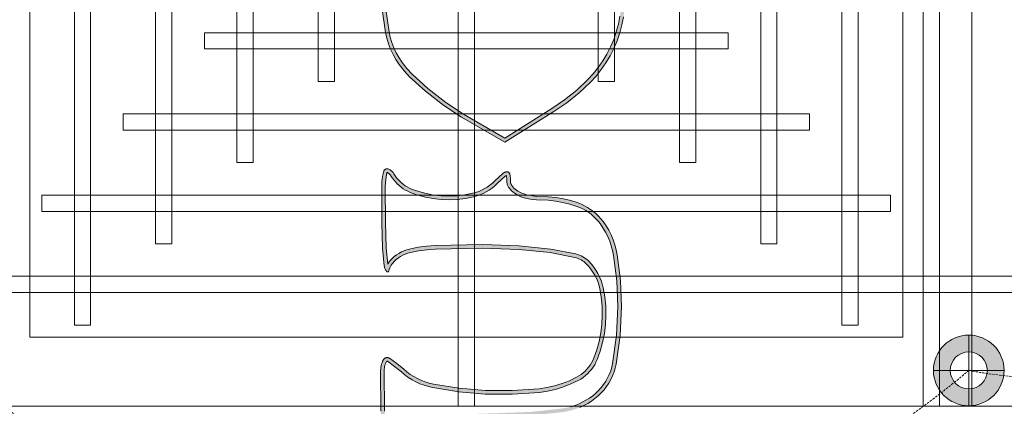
# Model space of a CAD drawing. Header units: millimetres. Extents: x -750 to 72845, y -24282 to 18874.
# Tile 17 of 154: x 3373 to 4456, y 7217 to 7643. Entities that reach past the tile are written whole.
import ezdxf
from ezdxf.enums import TextEntityAlignment as Align

# ---------------------------------------------------------------- set-up
doc = ezdxf.new("R2010")
doc.units = ezdxf.units.MM
doc.header["$MEASUREMENT"] = 0
doc.linetypes.add('DASHED', pattern=[19.05, 12.7, -6.35])
doc.linetypes.add('HIDDENX2', pattern=[0.75, 0.5, -0.25])
doc.layers.get('0').update_dxf_attribs({"lineweight": 5})
for name, color, linetype, lineweight in [('E Celing Lighting', 5, 'DASHED', 5), ('IRISH HOUSE_FF46_HYD AIRPORT_HVAC DUCTING LAYOUT 3$0$Ceiling', 14, 'Continuous', 9), ('Lighting (Ceiling)', 160, 'Continuous', 15), ('M-MEP-ELLG-CABLE', 146, 'HIDDENX2', 20), ('M-MEP-ELPR-EQUIP', 6, 'Continuous', 20)]:
    doc.layers.add(name, color=color, linetype=linetype, lineweight=lineweight)
doc.layers.add('IRISH HOUSE_FF46_HYD AIRPORT_HVAC DUCTING LAYOUT 3$0$RCP LAYOUT', color=8, linetype='Continuous')
doc.styles.get("Standard").update_dxf_attribs({"font": 'romans.shx'})

# ---------------------------------------------------------------- blocks, each defined once
blk = doc.blocks.new('cl')
at = {"layer": 'Lighting (Ceiling)'}
h = blk.add_hatch(color=0, dxfattribs=at)
h.dxf.hatch_style = 1
h.paths.add_polyline_path([(1.533, 0.03, 1), (-1.533, 0.03, 1)])
h.paths.add_polyline_path([(-0.806, 0.03, -1), (0.806, 0.03, -1)], flags=16)
at = {"layer": 'Lighting (Ceiling)', "color": 0}
for p, q in [((0, 1.562), (0, -1.503)), ((-1.533, 0.03), (1.533, 0.03))]:
    blk.add_line(p, q, dxfattribs=at)
for radius in [1.533, 0.806]:
    blk.add_circle((0, 0.03), radius, dxfattribs=at)
at = {"color": 0}
blk.add_attdef('NAME', text='', height=5, dxfattribs=at).set_placement((0.838, 2.713), align=Align.MIDDLE_CENTER)
blk = doc.blocks.new('kuaryfjeh')
at = {"ltscale": 0.25}
h = blk.add_hatch(color=1, dxfattribs=at)
h.dxf.hatch_style = 1
h.paths.add_polyline_path([(63.599, -15.074), (63.908, -14.944), (64.204, -14.794), (64.49, -14.623), (64.763, -14.434), (65.023, -14.226), (65.268, -14.001), (65.706, -13.536), (66.106, -13.037), (66.469, -12.507), (67.698, -10.546), (66.697, -8.834), (66.217, -8.097), (65.635, -7.35), (65.042, -6.698), (64.806, -6.479), (64.552, -6.281), (64.358, -6.154), (64.155, -6.041), (63.945, -5.943), (63.729, -5.859), (63.507, -5.791), (63.281, -5.74), (62.335, -5.603), (61.379, -5.553), (61.048, -5.556), (60.716, -5.553), (59.76, -5.603), (58.814, -5.74), (58.589, -5.791), (58.367, -5.859), (58.15, -5.943), (57.94, -6.041), (57.737, -6.154), (57.543, -6.281), (57.289, -6.479), (57.053, -6.698), (56.46, -7.35), (55.878, -8.097), (55.398, -8.834), (54.397, -10.546), (55.627, -12.507), (55.989, -13.037), (56.389, -13.536), (56.827, -14.001), (57.072, -14.226), (57.332, -14.434), (57.606, -14.623), (57.891, -14.794), (58.188, -14.944), (58.496, -15.074), (58.813, -15.184), (59.136, -15.271), (59.464, -15.336), (59.796, -15.379), (60.417, -15.415), (61.048, -15.406), (61.678, -15.415), (62.3, -15.379), (62.631, -15.336), (62.96, -15.271), (63.283, -15.184)], flags=16)
h.paths.add_polyline_path([(61.681, -15.565), (62.314, -15.529), (62.656, -15.484), (62.994, -15.417), (63.327, -15.327), (63.653, -15.215), (63.971, -15.08), (64.277, -14.925), (64.571, -14.75), (64.853, -14.554), (65.121, -14.34), (65.374, -14.108), (65.819, -13.634), (66.227, -13.127), (66.594, -12.589), (67.874, -10.549), (66.825, -8.756), (66.34, -8.01), (65.75, -7.253), (65.149, -6.592), (64.904, -6.364), (64.639, -6.159), (64.436, -6.026), (64.224, -5.907), (64.004, -5.804), (63.777, -5.717), (63.545, -5.646), (63.309, -5.592), (62.35, -5.453), (61.382, -5.403), (61.048, -5.406), (60.713, -5.403), (59.745, -5.453), (58.786, -5.592), (58.55, -5.646), (58.318, -5.717), (58.091, -5.804), (57.872, -5.907), (57.659, -6.026), (57.456, -6.159), (57.192, -6.364), (56.946, -6.592), (56.345, -7.253), (55.756, -8.01), (55.271, -8.756), (54.221, -10.549), (55.501, -12.589), (55.868, -13.127), (56.276, -13.634), (56.722, -14.108), (56.974, -14.34), (57.242, -14.554), (57.524, -14.75), (57.819, -14.925), (58.124, -15.08), (58.442, -15.215), (58.768, -15.327), (59.101, -15.417), (59.44, -15.484), (59.782, -15.529), (60.414, -15.565), (61.048, -15.556)])
h = blk.add_hatch(color=1, dxfattribs=at)
h.dxf.hatch_style = 1
h.paths.add_polyline_path([(72.908, -5.701), (72.938, -5.685), (72.271, -5.62), (71.2, -5.586), (69.738, -5.583), (69.527, -5.594), (69.32, -5.621), (69.125, -5.65), (69.133, -5.669), (69.142, -5.689), (69.153, -5.708), (69.165, -5.726), (69.178, -5.743), (69.193, -5.759), (69.208, -5.775), (69.224, -5.789), (69.242, -5.802), (69.264, -5.816), (69.352, -5.871), (69.439, -5.935), (69.522, -6.004), (69.601, -6.079), (69.674, -6.159), (69.742, -6.244), (69.805, -6.332), (69.861, -6.425), (69.911, -6.521), (69.955, -6.621), (70.066, -6.931), (70.153, -7.249), (70.214, -7.572), (70.25, -7.9), (70.261, -8.238), (70.247, -8.576), (70.206, -8.911), (70.14, -9.243), (70.102, -9.382), (70.054, -9.518), (69.997, -9.651), (69.932, -9.78), (69.857, -9.903), (69.775, -10.021), (69.684, -10.134), (69.59, -10.235), (69.283, -10.569), (69.278, -10.575), (69.273, -10.583), (69.268, -10.59), (69.264, -10.598), (69.261, -10.606), (69.258, -10.615), (69.305, -10.623), (69.392, -10.632), (69.515, -10.636), (69.549, -10.64), (69.583, -10.646), (69.617, -10.654), (69.65, -10.664), (69.682, -10.676), (69.714, -10.691), (69.744, -10.708), (69.773, -10.726), (69.801, -10.747), (69.828, -10.769), (69.885, -10.825), (69.938, -10.885), (69.986, -10.948), (70.03, -11.015), (70.07, -11.085), (70.12, -11.191), (70.163, -11.302), (70.198, -11.414), (70.225, -11.529), (70.253, -11.698), (70.27, -11.868), (70.286, -12.346), (70.318, -12.651), (70.37, -12.953), (70.443, -13.252), (70.536, -13.544), (70.586, -13.671), (70.644, -13.794), (70.711, -13.914), (70.784, -14.028), (70.866, -14.137), (70.954, -14.241), (71.049, -14.339), (71.15, -14.43), (71.256, -14.514), (71.427, -14.63), (71.605, -14.735), (71.789, -14.828), (71.979, -14.909), (72.174, -14.976), (72.373, -15.031), (72.574, -15.072), (73.634, -15.205), (74.7, -15.25), (75.887, -15.195), (77.065, -15.03), (77.22, -14.995), (77.373, -14.949), (77.523, -14.891), (77.668, -14.823), (77.807, -14.744), (77.941, -14.655), (78.068, -14.557), (78.187, -14.449), (78.299, -14.333), (78.408, -14.203), (78.509, -14.065), (78.601, -13.921), (78.683, -13.771), (78.755, -13.615), (78.817, -13.456), (78.868, -13.293), (78.909, -13.126), (78.939, -12.958), (79.083, -11.619), (79.134, -10.269), (79.205, -8.189), (79.236, -7.874), (79.289, -7.562), (79.364, -7.254), (79.46, -6.953), (79.51, -6.824), (79.569, -6.699), (79.637, -6.578), (79.712, -6.462), (79.796, -6.351), (79.886, -6.247), (79.983, -6.149), (80.136, -6.015), (80.299, -5.894), (80.47, -5.786), (80.65, -5.692), (80.687, -5.676), (80.678, -5.673), (80.658, -5.668), (80.008, -5.586), (79.054, -5.549), (77.366, -5.538), (77.308, -5.541), (77.252, -5.547), (77.197, -5.557), (77.143, -5.571), (77.09, -5.588), (77.038, -5.61), (76.988, -5.635), (76.985, -5.637), (76.982, -5.639), (76.98, -5.642), (76.978, -5.645), (76.976, -5.648), (76.975, -5.652), (76.974, -5.656), (76.974, -5.66), (76.974, -5.663), (76.975, -5.667), (76.977, -5.671), (76.978, -5.674), (77.189, -5.97), (77.423, -6.253), (77.538, -6.39), (77.647, -6.538), (77.745, -6.694), (77.833, -6.856), (77.91, -7.024), (77.975, -7.196), (78.029, -7.372), (78.071, -7.552), (78.245, -8.638), (78.338, -9.734), (78.347, -10.864), (78.269, -11.992), (78.22, -12.328), (78.145, -12.66), (78.046, -12.984), (77.922, -13.3), (77.774, -13.605), (77.715, -13.709), (77.648, -13.808), (77.575, -13.902), (77.495, -13.991), (77.409, -14.074), (77.318, -14.151), (77.221, -14.221), (77.12, -14.284), (77.015, -14.339), (76.906, -14.388), (76.553, -14.515), (76.191, -14.615), (75.823, -14.688), (75.451, -14.733), (75.066, -14.752), (74.681, -14.742), (74.298, -14.705), (73.918, -14.639), (73.764, -14.601), (73.614, -14.552), (73.467, -14.491), (73.325, -14.42), (73.188, -14.339), (73.058, -14.249), (72.934, -14.148), (72.818, -14.04), (72.765, -13.982), (72.716, -13.922), (72.671, -13.858), (72.631, -13.791), (72.595, -13.722), (72.564, -13.65), (72.538, -13.576), (72.517, -13.5), (72.313, -12.457), (72.174, -11.136), (72.129, -9.632), (72.164, -7.661), (72.189, -7.301), (72.238, -6.943), (72.312, -6.589), (72.344, -6.473), (72.385, -6.36), (72.434, -6.25), (72.491, -6.144), (72.555, -6.043), (72.627, -5.947), (72.676, -5.89), (72.729, -5.837), (72.785, -5.787), (72.845, -5.742)], flags=16)
h.paths.add_polyline_path([(77.387, -13.887), (77.46, -13.806), (77.527, -13.72), (77.587, -13.63), (77.642, -13.535), (77.784, -13.24), (77.904, -12.935), (78, -12.621), (78.072, -12.301), (78.12, -11.976), (78.197, -10.86), (78.188, -9.741), (78.096, -8.656), (77.924, -7.581), (77.884, -7.411), (77.833, -7.245), (77.771, -7.082), (77.699, -6.923), (77.616, -6.77), (77.523, -6.623), (77.42, -6.482), (77.308, -6.349), (77.069, -6.062), (76.853, -5.757), (76.847, -5.747), (76.842, -5.736), (76.837, -5.726), (76.833, -5.714), (76.83, -5.703), (76.827, -5.692), (76.825, -5.68), (76.824, -5.668), (76.824, -5.656), (76.825, -5.645), (76.826, -5.633), (76.828, -5.621), (76.831, -5.61), (76.835, -5.599), (76.839, -5.588), (76.844, -5.577), (76.85, -5.567), (76.856, -5.557), (76.863, -5.548), (76.871, -5.539), (76.879, -5.53), (76.888, -5.522), (76.897, -5.515), (76.907, -5.509), (76.917, -5.503), (76.976, -5.473), (77.038, -5.448), (77.101, -5.427), (77.165, -5.41), (77.231, -5.398), (77.297, -5.391), (77.363, -5.388), (79.057, -5.399), (80.02, -5.436), (80.685, -5.52), (80.716, -5.527), (80.746, -5.537), (80.776, -5.548), (80.805, -5.561), (80.834, -5.576), (80.861, -5.593), (80.887, -5.612), (80.911, -5.633), (80.915, -5.636), (80.918, -5.639), (80.921, -5.643), (80.924, -5.647), (80.926, -5.651), (80.928, -5.655), (80.93, -5.659), (80.932, -5.664), (80.933, -5.668), (80.934, -5.673), (80.935, -5.677), (80.935, -5.682), (80.935, -5.687), (80.935, -5.691), (80.934, -5.696), (80.934, -5.701), (80.932, -5.705), (80.931, -5.71), (80.929, -5.714), (80.927, -5.718), (80.925, -5.722), (80.922, -5.726), (80.92, -5.73), (80.917, -5.734), (80.913, -5.737), (80.91, -5.74), (80.906, -5.743), (80.902, -5.746), (80.898, -5.748), (80.894, -5.75), (80.89, -5.752), (80.714, -5.827), (80.545, -5.916), (80.384, -6.018), (80.23, -6.132), (80.086, -6.258), (79.996, -6.349), (79.912, -6.446), (79.835, -6.548), (79.765, -6.655), (79.703, -6.767), (79.648, -6.883), (79.601, -7.003), (79.508, -7.295), (79.436, -7.592), (79.385, -7.894), (79.354, -8.199), (79.284, -10.274), (79.233, -11.63), (79.087, -12.979), (79.056, -13.157), (79.013, -13.333), (78.958, -13.506), (78.893, -13.674), (78.817, -13.838), (78.73, -13.997), (78.633, -14.149), (78.527, -14.295), (78.411, -14.433), (78.292, -14.557), (78.164, -14.672), (78.029, -14.777), (77.886, -14.872), (77.737, -14.956), (77.582, -15.029), (77.422, -15.091), (77.259, -15.14), (77.092, -15.178), (75.901, -15.344), (74.701, -15.4), (73.622, -15.355), (72.55, -15.22), (72.338, -15.177), (72.13, -15.12), (71.925, -15.049), (71.726, -14.965), (71.533, -14.867), (71.346, -14.757), (71.168, -14.634), (71.053, -14.544), (70.945, -14.447), (70.843, -14.342), (70.748, -14.231), (70.661, -14.114), (70.582, -13.991), (70.511, -13.863), (70.448, -13.731), (70.395, -13.594), (70.299, -13.292), (70.223, -12.984), (70.169, -12.671), (70.137, -12.356), (70.121, -11.878), (70.105, -11.718), (70.078, -11.559), (70.053, -11.454), (70.021, -11.351), (69.982, -11.251), (69.936, -11.153), (69.902, -11.093), (69.864, -11.035), (69.822, -10.98), (69.776, -10.929), (69.727, -10.88), (69.708, -10.865), (69.688, -10.85), (69.667, -10.837), (69.646, -10.825), (69.623, -10.814), (69.601, -10.806), (69.577, -10.798), (69.553, -10.793), (69.529, -10.788), (69.505, -10.786), (69.382, -10.782), (69.285, -10.772), (69.188, -10.755), (69.181, -10.753), (69.174, -10.751), (69.167, -10.748), (69.161, -10.745), (69.154, -10.741), (69.148, -10.737), (69.143, -10.733), (69.137, -10.728), (69.132, -10.723), (69.127, -10.717), (69.123, -10.711), (69.119, -10.705), (69.115, -10.699), (69.112, -10.692), (69.109, -10.685), (69.107, -10.678), (69.106, -10.671), (69.104, -10.664), (69.104, -10.657), (69.103, -10.649), (69.104, -10.63), (69.106, -10.611), (69.109, -10.592), (69.114, -10.573), (69.12, -10.554), (69.128, -10.536), (69.136, -10.519), (69.146, -10.502), (69.157, -10.486), (69.169, -10.471), (69.48, -10.134), (69.571, -10.036), (69.655, -9.931), (69.732, -9.822), (69.801, -9.707), (69.862, -9.587), (69.914, -9.464), (69.959, -9.337), (69.994, -9.208), (70.058, -8.888), (70.097, -8.563), (70.111, -8.237), (70.101, -7.91), (70.066, -7.594), (70.007, -7.282), (69.923, -6.976), (69.816, -6.677), (69.776, -6.587), (69.73, -6.499), (69.679, -6.415), (69.622, -6.334), (69.56, -6.257), (69.494, -6.184), (69.422, -6.116), (69.347, -6.053), (69.267, -5.995), (69.184, -5.943), (69.157, -5.925), (69.131, -5.906), (69.107, -5.885), (69.084, -5.863), (69.062, -5.839), (69.043, -5.813), (69.025, -5.786), (69.009, -5.758), (68.995, -5.729), (68.983, -5.699), (68.981, -5.69), (68.978, -5.681), (68.977, -5.672), (68.976, -5.663), (68.975, -5.653), (68.976, -5.644), (68.977, -5.635), (68.978, -5.626), (68.98, -5.617), (68.983, -5.608), (68.986, -5.599), (68.99, -5.591), (68.994, -5.583), (68.999, -5.575), (69.004, -5.567), (69.01, -5.56), (69.016, -5.554), (69.023, -5.547), (69.03, -5.542), (69.038, -5.536), (69.046, -5.532), (69.054, -5.527), (69.062, -5.524), (69.071, -5.52), (69.08, -5.518), (69.295, -5.473), (69.514, -5.444), (69.734, -5.433), (71.202, -5.436), (72.281, -5.47), (73.016, -5.541), (73.05, -5.548), (73.084, -5.556), (73.117, -5.567), (73.149, -5.581), (73.18, -5.596), (73.21, -5.614), (73.239, -5.634), (73.242, -5.636), (73.244, -5.639), (73.247, -5.641), (73.249, -5.644), (73.251, -5.647), (73.253, -5.65), (73.255, -5.653), (73.257, -5.656), (73.258, -5.66), (73.259, -5.663), (73.26, -5.667), (73.26, -5.67), (73.261, -5.674), (73.261, -5.677), (73.261, -5.681), (73.26, -5.685), (73.26, -5.688), (73.259, -5.692), (73.258, -5.695), (73.257, -5.698), (73.255, -5.702), (73.254, -5.705), (73.252, -5.708), (73.25, -5.711), (73.247, -5.714), (73.245, -5.716), (73.242, -5.719), (73.24, -5.721), (73.237, -5.723), (73.234, -5.725), (73.231, -5.727), (73.227, -5.728), (73.224, -5.729), (73.221, -5.73), (73.159, -5.749), (73.099, -5.772), (73.041, -5.799), (72.985, -5.83), (72.931, -5.865), (72.88, -5.904), (72.831, -5.946), (72.786, -5.992), (72.744, -6.04), (72.679, -6.128), (72.62, -6.22), (72.569, -6.316), (72.524, -6.416), (72.487, -6.519), (72.457, -6.624), (72.386, -6.969), (72.339, -7.317), (72.314, -7.667), (72.279, -9.631), (72.324, -11.126), (72.461, -12.434), (72.663, -13.466), (72.681, -13.531), (72.704, -13.595), (72.731, -13.658), (72.762, -13.718), (72.797, -13.776), (72.836, -13.832), (72.879, -13.884), (72.925, -13.934), (73.033, -14.035), (73.148, -14.129), (73.269, -14.213), (73.396, -14.289), (73.529, -14.355), (73.665, -14.411), (73.806, -14.457), (73.949, -14.492), (74.318, -14.556), (74.69, -14.592), (75.064, -14.602), (75.438, -14.584), (75.799, -14.54), (76.157, -14.469), (76.508, -14.372), (76.851, -14.248), (76.95, -14.204), (77.045, -14.154), (77.138, -14.096), (77.225, -14.032), (77.309, -13.962)])
at = {"layer": 'E Celing Lighting', "color": 1}
for points in [[(62.656, -15.484), (62.994, -15.417), (63.327, -15.327), (63.653, -15.215), (63.971, -15.08), (64.277, -14.925), (64.571, -14.75), (64.853, -14.554), (65.121, -14.34), (65.374, -14.108), (65.819, -13.634), (66.227, -13.127), (66.594, -12.589), (67.874, -10.549), (66.825, -8.756), (66.34, -8.01), (65.75, -7.253), (65.149, -6.592), (64.904, -6.364), (64.639, -6.159), (64.436, -6.026), (64.224, -5.907), (64.004, -5.804), (63.777, -5.717), (63.545, -5.646), (63.309, -5.592), (62.35, -5.453)], [(62.631, -15.336), (62.96, -15.271), (63.283, -15.184), (63.599, -15.074), (63.908, -14.944), (64.204, -14.794), (64.49, -14.623), (64.763, -14.434), (65.023, -14.226), (65.268, -14.001), (65.706, -13.536), (66.106, -13.037), (66.469, -12.507), (67.698, -10.546), (66.697, -8.834), (66.217, -8.097), (65.635, -7.35), (65.042, -6.698), (64.806, -6.479), (64.552, -6.281), (64.358, -6.154), (64.155, -6.041), (63.945, -5.943), (63.729, -5.859), (63.507, -5.791), (63.281, -5.74), (62.335, -5.603)], [(78.893, -13.674), (78.817, -13.838), (78.73, -13.997), (78.633, -14.149), (78.527, -14.295), (78.411, -14.433), (78.292, -14.557), (78.164, -14.672), (78.029, -14.777), (77.886, -14.872), (77.737, -14.956), (77.582, -15.029), (77.422, -15.091), (77.259, -15.14), (77.092, -15.178), (75.901, -15.344), (74.701, -15.4), (73.622, -15.355), (72.55, -15.22), (72.338, -15.177), (72.13, -15.12), (71.925, -15.049), (71.726, -14.965), (71.533, -14.867), (71.346, -14.757), (71.168, -14.634), (71.053, -14.544), (70.945, -14.447), (70.843, -14.342), (70.748, -14.231), (70.661, -14.114), (70.582, -13.991), (70.511, -13.863), (70.448, -13.731), (70.395, -13.594), (70.299, -13.292), (70.223, -12.984), (70.169, -12.671), (70.137, -12.356), (70.121, -11.878), (70.105, -11.718), (70.078, -11.559), (70.053, -11.454), (70.021, -11.351), (69.982, -11.251), (69.936, -11.153), (69.902, -11.093), (69.864, -11.035), (69.822, -10.98), (69.776, -10.929), (69.727, -10.88), (69.708, -10.865), (69.688, -10.85), (69.667, -10.837), (69.646, -10.825), (69.623, -10.814), (69.601, -10.806), (69.577, -10.798), (69.553, -10.793), (69.529, -10.788), (69.505, -10.786), (69.382, -10.782), (69.285, -10.772), (69.188, -10.755), (69.181, -10.753), (69.174, -10.751), (69.167, -10.748), (69.161, -10.745), (69.154, -10.741), (69.148, -10.737), (69.143, -10.733), (69.137, -10.728), (69.132, -10.723), (69.127, -10.717), (69.123, -10.711), (69.119, -10.705), (69.115, -10.699), (69.112, -10.692), (69.109, -10.685), (69.107, -10.678), (69.106, -10.671), (69.104, -10.664), (69.104, -10.657), (69.103, -10.649), (69.104, -10.63), (69.106, -10.611), (69.109, -10.592), (69.114, -10.573), (69.12, -10.554), (69.128, -10.536), (69.136, -10.519), (69.146, -10.502), (69.157, -10.486), (69.169, -10.471), (69.48, -10.134), (69.571, -10.036), (69.655, -9.931), (69.732, -9.822), (69.801, -9.707), (69.862, -9.587), (69.914, -9.464), (69.959, -9.337), (69.994, -9.208), (70.058, -8.888), (70.097, -8.563), (70.111, -8.237), (70.101, -7.91), (70.066, -7.594), (70.007, -7.282), (69.923, -6.976), (69.816, -6.677), (69.776, -6.587), (69.73, -6.499), (69.679, -6.415), (69.622, -6.334), (69.56, -6.257), (69.494, -6.184), (69.422, -6.116), (69.347, -6.053), (69.267, -5.995), (69.184, -5.943), (69.157, -5.925), (69.131, -5.906), (69.107, -5.885), (69.084, -5.863), (69.062, -5.839), (69.043, -5.813), (69.025, -5.786), (69.009, -5.758), (68.995, -5.729), (68.983, -5.699), (68.981, -5.69), (68.978, -5.681), (68.977, -5.672), (68.976, -5.663), (68.975, -5.653), (68.976, -5.644), (68.977, -5.635), (68.978, -5.626), (68.98, -5.617), (68.983, -5.608), (68.986, -5.599), (68.99, -5.591), (68.994, -5.583), (68.999, -5.575), (69.004, -5.567), (69.01, -5.56), (69.016, -5.554), (69.023, -5.547), (69.03, -5.542), (69.038, -5.536), (69.046, -5.532), (69.054, -5.527), (69.062, -5.524), (69.071, -5.52), (69.08, -5.518), (69.295, -5.473), (69.514, -5.444), (69.734, -5.433), (71.202, -5.436), (72.281, -5.47), (73.016, -5.541), (73.05, -5.548), (73.084, -5.556), (73.117, -5.567), (73.149, -5.581), (73.18, -5.596), (73.21, -5.614), (73.239, -5.634), (73.242, -5.636), (73.244, -5.639), (73.247, -5.641), (73.249, -5.644), (73.251, -5.647), (73.253, -5.65), (73.255, -5.653), (73.257, -5.656), (73.258, -5.66), (73.259, -5.663), (73.26, -5.667), (73.26, -5.67), (73.261, -5.674), (73.261, -5.677), (73.261, -5.681), (73.26, -5.685), (73.26, -5.688), (73.259, -5.692), (73.258, -5.695), (73.257, -5.698), (73.255, -5.702), (73.254, -5.705), (73.252, -5.708), (73.25, -5.711), (73.247, -5.714), (73.245, -5.716), (73.242, -5.719), (73.24, -5.721), (73.237, -5.723), (73.234, -5.725), (73.231, -5.727), (73.227, -5.728), (73.224, -5.729), (73.221, -5.73), (73.159, -5.749), (73.099, -5.772), (73.041, -5.799), (72.985, -5.83), (72.931, -5.865), (72.88, -5.904), (72.831, -5.946), (72.786, -5.992), (72.744, -6.04), (72.679, -6.128), (72.62, -6.22), (72.569, -6.316), (72.524, -6.416), (72.487, -6.519), (72.457, -6.624), (72.386, -6.969), (72.339, -7.317), (72.314, -7.667), (72.279, -9.631), (72.324, -11.126), (72.461, -12.434), (72.663, -13.466), (72.681, -13.531), (72.704, -13.595), (72.731, -13.658), (72.762, -13.718), (72.797, -13.776), (72.836, -13.832), (72.879, -13.884), (72.925, -13.934), (73.033, -14.035), (73.148, -14.129), (73.269, -14.213), (73.396, -14.289), (73.529, -14.355), (73.665, -14.411), (73.806, -14.457), (73.949, -14.492), (74.318, -14.556), (74.69, -14.592), (75.064, -14.602), (75.438, -14.584), (75.799, -14.54), (76.157, -14.469), (76.508, -14.372), (76.851, -14.248), (76.95, -14.204), (77.045, -14.154), (77.138, -14.096), (77.225, -14.032), (77.309, -13.962), (77.387, -13.887), (77.46, -13.806), (77.527, -13.72), (77.587, -13.63), (77.642, -13.535), (77.784, -13.24), (77.904, -12.935), (78, -12.621), (78.072, -12.301), (78.12, -11.976), (78.197, -10.86), (78.188, -9.741), (78.096, -8.656), (77.924, -7.581), (77.884, -7.411), (77.833, -7.245), (77.771, -7.082), (77.699, -6.923), (77.616, -6.77), (77.523, -6.623), (77.42, -6.482), (77.308, -6.349), (77.069, -6.062), (76.853, -5.757), (76.847, -5.747), (76.842, -5.736), (76.837, -5.726), (76.833, -5.714), (76.83, -5.703), (76.827, -5.692), (76.825, -5.68), (76.824, -5.668), (76.824, -5.656), (76.825, -5.645), (76.826, -5.633), (76.828, -5.621), (76.831, -5.61), (76.835, -5.599), (76.839, -5.588), (76.844, -5.577), (76.85, -5.567), (76.856, -5.557), (76.863, -5.548), (76.871, -5.539), (76.879, -5.53), (76.888, -5.522), (76.897, -5.515), (76.907, -5.509), (76.917, -5.503), (76.976, -5.473), (77.038, -5.448), (77.101, -5.427), (77.165, -5.41), (77.231, -5.398), (77.297, -5.391), (77.363, -5.388), (79.057, -5.399)], [(79.054, -5.549), (77.366, -5.538), (77.308, -5.541), (77.252, -5.547), (77.197, -5.557), (77.143, -5.571), (77.09, -5.588), (77.038, -5.61), (76.988, -5.635), (76.985, -5.637), (76.982, -5.639), (76.98, -5.642), (76.978, -5.645), (76.976, -5.648), (76.975, -5.652), (76.974, -5.656), (76.974, -5.66), (76.974, -5.663), (76.975, -5.667), (76.977, -5.671), (76.978, -5.674), (77.189, -5.97), (77.423, -6.253), (77.538, -6.39), (77.647, -6.538), (77.745, -6.694), (77.833, -6.856), (77.91, -7.024), (77.975, -7.196), (78.029, -7.372), (78.071, -7.552), (78.245, -8.638), (78.338, -9.734), (78.347, -10.864), (78.269, -11.992), (78.22, -12.328), (78.145, -12.66), (78.046, -12.984), (77.922, -13.3), (77.774, -13.605), (77.715, -13.709), (77.648, -13.808), (77.575, -13.902), (77.495, -13.991), (77.409, -14.074), (77.318, -14.151), (77.221, -14.221), (77.12, -14.284), (77.015, -14.339), (76.906, -14.388), (76.553, -14.515), (76.191, -14.615), (75.823, -14.688), (75.451, -14.733), (75.066, -14.752), (74.681, -14.742), (74.298, -14.705), (73.918, -14.639), (73.764, -14.601), (73.614, -14.552), (73.467, -14.491), (73.325, -14.42), (73.188, -14.339), (73.058, -14.249), (72.934, -14.148), (72.818, -14.04), (72.765, -13.982), (72.716, -13.922), (72.671, -13.858), (72.631, -13.791), (72.595, -13.722), (72.564, -13.65), (72.538, -13.576), (72.517, -13.5), (72.313, -12.457), (72.174, -11.136), (72.129, -9.632), (72.164, -7.661), (72.189, -7.301), (72.238, -6.943), (72.312, -6.589), (72.344, -6.473), (72.385, -6.36), (72.434, -6.25), (72.491, -6.144), (72.555, -6.043), (72.627, -5.947), (72.676, -5.89), (72.729, -5.837), (72.785, -5.787), (72.845, -5.742), (72.908, -5.701), (72.938, -5.685), (72.271, -5.62), (71.2, -5.586), (69.738, -5.583), (69.527, -5.594), (69.32, -5.621), (69.125, -5.65), (69.133, -5.669), (69.142, -5.689), (69.153, -5.708), (69.165, -5.726), (69.178, -5.743), (69.193, -5.759), (69.208, -5.775), (69.224, -5.789), (69.242, -5.802), (69.264, -5.816), (69.352, -5.871), (69.439, -5.935), (69.522, -6.004), (69.601, -6.079), (69.674, -6.159), (69.742, -6.244), (69.805, -6.332), (69.861, -6.425), (69.911, -6.521), (69.955, -6.621), (70.066, -6.931), (70.153, -7.249), (70.214, -7.572), (70.25, -7.9), (70.261, -8.238), (70.247, -8.576), (70.206, -8.911), (70.14, -9.243), (70.102, -9.382), (70.054, -9.518), (69.997, -9.651), (69.932, -9.78), (69.857, -9.903), (69.775, -10.021), (69.684, -10.134), (69.59, -10.235), (69.283, -10.569), (69.278, -10.575), (69.273, -10.583), (69.268, -10.59), (69.264, -10.598), (69.261, -10.606), (69.258, -10.615), (69.305, -10.623), (69.392, -10.632), (69.515, -10.636), (69.549, -10.64), (69.583, -10.646), (69.617, -10.654), (69.65, -10.664), (69.682, -10.676), (69.714, -10.691), (69.744, -10.708), (69.773, -10.726), (69.801, -10.747), (69.828, -10.769), (69.885, -10.825), (69.938, -10.885), (69.986, -10.948), (70.03, -11.015), (70.07, -11.085), (70.12, -11.191), (70.163, -11.302), (70.198, -11.414), (70.225, -11.529), (70.253, -11.698), (70.27, -11.868), (70.286, -12.346), (70.318, -12.651), (70.37, -12.953), (70.443, -13.252), (70.536, -13.544), (70.586, -13.671), (70.644, -13.794), (70.711, -13.914), (70.784, -14.028), (70.866, -14.137), (70.954, -14.241), (71.049, -14.339), (71.15, -14.43), (71.256, -14.514), (71.427, -14.63), (71.605, -14.735), (71.789, -14.828), (71.979, -14.909), (72.174, -14.976), (72.373, -15.031), (72.574, -15.072), (73.634, -15.205), (74.7, -15.25), (75.887, -15.195), (77.065, -15.03), (77.22, -14.995), (77.373, -14.949), (77.523, -14.891), (77.668, -14.823), (77.807, -14.744), (77.941, -14.655), (78.068, -14.557), (78.187, -14.449), (78.299, -14.333), (78.408, -14.203), (78.509, -14.065), (78.601, -13.921), (78.683, -13.771), (78.755, -13.615), (78.817, -13.456), (78.868, -13.293)]]:
    blk.add_lwpolyline(points, dxfattribs=at)
blk = doc.blocks.new('IRISH HOUSE_FF46_HYD AIRPORT_HVAC DUCTING LAYOUT 3$0$IRISH HOUSE-RCP LAYOUT')
at = {"color": 8, "lineweight": 0, "ltscale": 0.25}
for p, q in [((4073.1, -663.6), (4073.1, -1954.5)), ((4073.1, -1954.5), (4073.1, -663.6)), ((3037, -1878.3), (3037, -739.8)), ((3996.9, -739.8), (3996.9, -1878.3)), ((3996.9, -1878.3), (3037, -1878.3)), ((4073.1, -1954.5), (2960.8, -1954.5)), ((5185.4, -1954.5), (4073.1, -1954.5))]:
    blk.add_line(p, q, dxfattribs=at)
at = {"layer": 'IRISH HOUSE_FF46_HYD AIRPORT_HVAC DUCTING LAYOUT 3$0$Ceiling', "color": 8, "lineweight": 0, "ltscale": 0.25}
for p, q in [((3508, -1954.5), (3508, -663.6)), ((3525.9, -663.6), (3525.9, -1954.5)), ((4019.5, -1954.5), (4019.5, -663.6)), ((4037.4, -663.6), (4037.4, -1954.5)), ((3085.9, -1865.1), (3085.9, -753)), ((3103.8, -753), (3103.8, -1865.1)), ((3930.1, -1865.1), (3930.1, -753)), ((3948, -753), (3948, -1865.1)), ((3175.3, -1775.8), (3175.3, -842.3)), ((3193.2, -842.3), (3193.2, -1775.8)), ((3840.8, -1775.8), (3840.8, -842.3)), ((3858.6, -842.3), (3858.6, -1775.8)), ((3264.7, -1686.4), (3264.7, -931.7)), ((3282.5, -931.7), (3282.5, -1686.4)), ((3751.4, -1686.4), (3751.4, -931.7)), ((3769.3, -931.7), (3769.3, -1686.4)), ((3354, -1597.1), (3354, -1021.1)), ((3371.9, -1021.1), (3371.9, -1597.1)), ((3661.9, -1021.1), (3661.9, -1597.1)), ((3679.8, -1597.1), (3679.8, -1021.1)), ((3228.9, -1561.3), (3228.9, -1543.4)), ((3228.9, -1543.4), (3804.9, -1543.4)), ((3804.9, -1543.4), (3804.9, -1561.3)), ((3804.9, -1561.3), (3228.9, -1561.3)), ((3371.9, -1597.1), (3354, -1597.1)), ((3661.9, -1597.1), (3679.8, -1597.1)), ((3139.6, -1650.7), (3139.6, -1632.8)), ((3139.6, -1632.8), (3894.3, -1632.8)), ((3894.3, -1632.8), (3894.3, -1650.7)), ((3894.3, -1650.7), (3139.6, -1650.7)), ((3282.5, -1686.4), (3264.7, -1686.4)), ((3769.3, -1686.4), (3751.4, -1686.4)), ((3050.2, -1740), (3050.2, -1722.2)), ((3050.2, -1722.2), (3983.6, -1722.2)), ((3983.6, -1722.2), (3983.6, -1740)), ((3983.6, -1740), (3050.2, -1740)), ((3193.2, -1775.8), (3175.3, -1775.8)), ((3858.6, -1775.8), (3840.8, -1775.8)), ((2960.8, -1811.5), (4073.1, -1811.5)), ((4073.1, -1811.5), (4073.1, -1829.4)), ((4073.1, -1811.5), (5185.4, -1811.5)), ((4073.1, -1829.4), (4073.1, -1811.5)), ((4073.1, -1829.4), (2960.8, -1829.4)), ((5185.4, -1829.4), (4073.1, -1829.4)), ((3103.8, -1865.1), (3085.9, -1865.1)), ((3948, -1865.1), (3930.1, -1865.1)), ((3525.9, -1954.5), (3508, -1954.5)), ((4037.4, -1954.5), (4019.5, -1954.5))]:
    blk.add_line(p, q, dxfattribs=at)
blk = doc.blocks.new('IRISH HOUSE_FF46_HYD AIRPORT_HVAC DUCTING LAYOUT 3')
at = {"layer": 'IRISH HOUSE_FF46_HYD AIRPORT_HVAC DUCTING LAYOUT 3$0$RCP LAYOUT', "lineweight": 0}
blk.add_blockref('IRISH HOUSE_FF46_HYD AIRPORT_HVAC DUCTING LAYOUT 3$0$IRISH HOUSE-RCP LAYOUT', (0, 0), dxfattribs=at)

msp = doc.modelspace()

# ---------------------------------------------------------------- linework, layer by layer
at = {"layer": 'M-MEP-ELLG-CABLE', "color": 1, "ltscale": 5, "elevation": 1}
msp.add_lwpolyline([(1643.6, 6613.8, -0.393119), (2198.1, 7257.4, 0.351512), (3304.7, 7256.7, 0.367873), (4416.6, 7256.7, 0.57746), (4971.2, 7900.3, -0.229868), (3862, 7900.3, -0.205322), (3307.5, 8543.8, -0.665275), (2752.9, 9188.3, 0.339178), (3862, 9187.6, 0.339854), (4971.2, 9187.6, 0.697637), (4417, 9830.5, -0.350709), (3307.9, 9831.2, -0.698185), (3862, 10474.9, 0.354131), (4971.2, 10474.9, 0.258947), (3307.5, 11118.5, -0.350584), (2198.1, 11119.3)], format="xyb", dxfattribs=at)

# ---------------------------------------------------------------- block references
at = {"layer": 'E Celing Lighting', "color": 8, "xscale": -26.46582335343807, "yscale": 26.46582335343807, "zscale": 26.46582335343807, "rotation": 90}
msp.add_blockref('kuaryfjeh', (3627.1, 9304), dxfattribs=at)
at = {"layer": 'E Celing Lighting', "color": 1, "xscale": 25.32885420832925, "yscale": 25.32885420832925, "zscale": 25.32885420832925}
msp.add_blockref('cl', (4416.6, 7255.9), dxfattribs=at)
at = {"layer": 'M-MEP-ELPR-EQUIP'}
msp.add_blockref('IRISH HOUSE_FF46_HYD AIRPORT_HVAC DUCTING LAYOUT 3', (347, 9171.7), dxfattribs=at)

doc.saveas('drawing.dxf')
